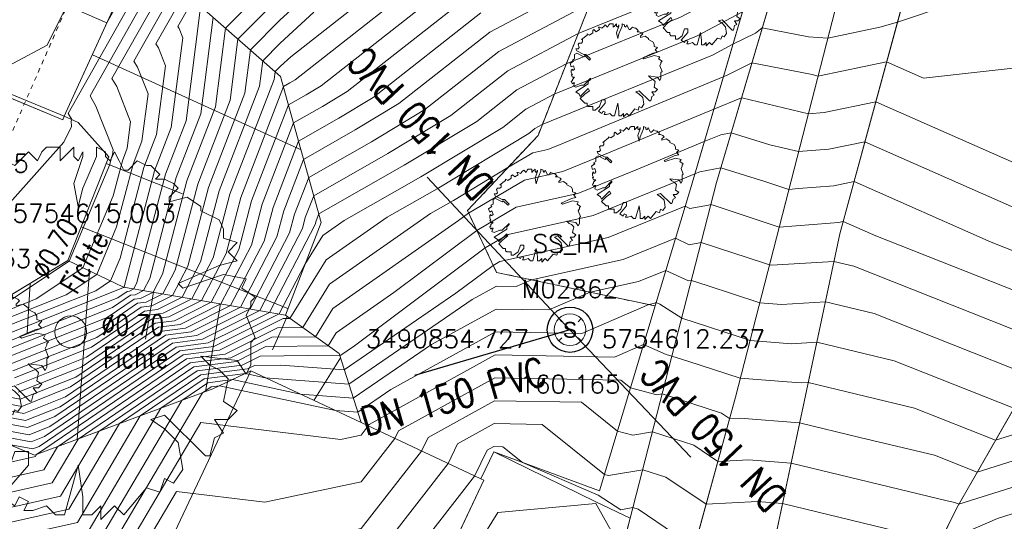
# Model space of a CAD drawing. Header units: metres. Extents: x 3490449 to 3490968, y 5754217 to 5754743.
# Tile 170 of 212: x 3490843 to 3490864, y 5754608 to 5754619. Entities that reach past the tile are written whole.
import ezdxf
from ezdxf.enums import TextEntityAlignment as Align

# ---------------------------------------------------------------- set-up
doc = ezdxf.new("R2010")
doc.units = ezdxf.units.M
doc.header["$LTSCALE"] = 0.25
doc.linetypes.add('Kartierung-07$0$AUSGEZOGEN', pattern=[0])
doc.linetypes.add('Kartierung-07$0$STRICHLINIE', pattern=[19.05, 12.7, -6.35])
for name, color, linetype, lineweight, true_color in [('Kartierung-07$0$$BOESCHUNG', 7, 'Continuous', 18, 0x82563a), ('Kartierung-07$0$$BRUCH', 7, 'Continuous', 18, 0x82563a), ('Kartierung-07$0$$HOEHEN_Haupt', 7, 'Continuous', 18, 0x82563a), ('Kartierung-07$0$$HOEHEN_Mittel', 7, 'Continuous', 18, 0x82563a), ('Kartierung-07$0$$P_INF_FL', 7, 'Kartierung-07$0$AUSGEZOGEN', 18, 0x82563a), ('Kartierung-07$0$$P_INF_H', 7, 'Kartierung-07$0$AUSGEZOGEN', 18, 0x82563a), ('Kartierung-07$0$$P_INF_H_Schacht', 7, 'Kartierung-07$0$AUSGEZOGEN', 18, 0x82563a), ('Kartierung-07$0$$P_INF_NR', 7, 'Kartierung-07$0$AUSGEZOGEN', 18, 0x82563a), ('Kartierung-07$0$$P_INF_NR_Schacht', 7, 'Kartierung-07$0$AUSGEZOGEN', 18, 0x82563a), ('Kartierung-07$0$$P_INF_X', 7, 'Kartierung-07$0$AUSGEZOGEN', 18, 0x82563a), ('Kartierung-07$0$$P_INF_Y', 7, 'Continuous', 18, 0x82563a), ('Kartierung-07$0$$PKT_UD', 7, 'Continuous', 18, 0x82563a), ('Kartierung-07$0$B_Baum', 7, 'Continuous', 18, 0x82563a), ('Kartierung-07$0$B_Befestigt', 7, 'Continuous', 18, 0x82563a), ('Kartierung-07$0$B_Boeschung_OK', 7, 'Continuous', 18, 0x82563a), ('Kartierung-07$0$B_Boeschung_UK', 7, 'Continuous', 18, 0x82563a), ('Kartierung-07$0$B_Gelaendeknick', 7, 'Continuous', 18, 0x82563a), ('Kartierung-07$0$B_Haus', 7, 'Kartierung-07$0$AUSGEZOGEN', 18, 0x82563a), ('Kartierung-07$0$B_Hecke', 7, 'Continuous', 18, 0x82563a), ('Kartierung-07$0$B_Mauer', 7, 'Kartierung-07$0$AUSGEZOGEN', 18, 0x82563a), ('Kartierung-07$0$B_Nutzungsgrenze', 7, 'Kartierung-07$0$STRICHLINIE', 18, 0x82563a), ('Kartierung-07$0$B_Schrift_Baum', 7, 'Continuous', 18, 0x82563a), ('Kartierung-07$0$B_Schrift_Baum_60Grad', 7, 'Continuous', 18, 0x82563a), ('Kartierung-07$0$B_Ueberdachung', 7, 'Kartierung-07$0$STRICHLINIE', 18, 0x82563a), ('Kartierung-07$0$B_Zaun', 7, 'Kartierung-07$0$AUSGEZOGEN', 18, 0x82563a), ('Kartierung-07$0$SYM_SS_HA', 7, 'Kartierung-07$0$AUSGEZOGEN', 18, 0x82563a), ('Kartierung-07$0$SYM_UD', 7, 'Kartierung-07$0$AUSGEZOGEN', 18, 0x82563a)]:
    doc.layers.add(name, color=color, linetype=linetype, lineweight=lineweight, true_color=true_color)
doc.layers.add('Kartierung-07$0$$PKT_SS_HA', color=7, linetype='Continuous', lineweight=18)
for name, color, linetype in [('Kartierung-07$0$B_SW-Leitung_HA', 7, 'Continuous'), ('Kartierung-07$0$B_SW-Leitung_HA_Schrift', 7, 'Continuous'), ('Kartierung-07$0$B_SW_Schacht_HA', 7, 'Continuous')]:
    doc.layers.add(name, color=color, linetype=linetype)
doc.layers.add('Kartierung-07$0$B_SW-Leitung_HA_Aus', color=7, linetype='Continuous', true_color=0x82563a)
doc.layers.add('Kartierung-07$0$B_SW-Leitung_HA_Schrift_Aus', color=7, linetype='Continuous', true_color=0x82563a)
doc.styles.add('Kartierung-07$0$2', font='TXT')
doc.styles.add('Kartierung-07$0$STANDARD', font='romans.shx', dxfattribs={"width": 0.8})

# ---------------------------------------------------------------- blocks, each defined once
blk = doc.blocks.new('Kartierung-07$0$PKT_UD')
at = {"layer": 'Kartierung-07$0$SYM_UD'}
for p, q in [((0.1, 0.1), (-0.1, 0.1)), ((-0.1, 0.1), (-0.1, -0.1)), ((0.1, -0.1), (0.1, 0.1)), ((-0.1, -0.1), (0.1, -0.1))]:
    blk.add_line(p, q, dxfattribs=at)
blk.add_circle((0, 0), 0.0001, dxfattribs=at)
at = {"layer": 'Kartierung-07$0$$P_INF_FL', "style": 'Kartierung-07$0$STANDARD'}
blk.add_attdef('CODE', text='', height=0.8, dxfattribs=at).set_placement((0, 1.7), align=Align.CENTER)
at = {"layer": 'Kartierung-07$0$$P_INF_H', "style": 'Kartierung-07$0$STANDARD'}
blk.add_attdef('H', text='', height=0.8, dxfattribs=at).set_placement((0, -1.4), align=Align.CENTER)
at = {"layer": 'Kartierung-07$0$$P_INF_NR', "style": 'Kartierung-07$0$STANDARD'}
blk.add_attdef('NR', text='', height=0.8, dxfattribs=at).set_placement((0, 0.7), align=Align.CENTER)
at = {"layer": 'Kartierung-07$0$$P_INF_X', "style": 'Kartierung-07$0$STANDARD'}
blk.add_attdef('X', text='', height=0.8, dxfattribs=at).set_placement((-0.9, -0.4), align=Align.RIGHT)
blk.add_attdef('Y', (0.7, -0.4), '', height=0.8, dxfattribs=at)
blk = doc.blocks.new('Kartierung-07$0$Hecke')
at = {"layer": 'Kartierung-07$0$B_Hecke'}
blk.add_lwpolyline([(-0.4471, -0.197), (-0.4721, -0.1845), (-0.4596, -0.147), (-0.4721, -0.147), (-0.4846, -0.1595), (-0.4971, -0.1345), (-0.4846, -0.122), (-0.4846, -0.1095), (-0.4596, -0.0845), (-0.4846, -0.0845), (-0.4971, -0.0595), (-0.4846, -0.0595), (-0.4971, -0.0345), (-0.4971, -0.0095), (-0.4846, 0.003), (-0.4846, -0.0095), (-0.4721, -0.0095), (-0.4596, 0.003), (-0.4721, 0.0405), (-0.4971, 0.028), (-0.5096, 0.0655), (-0.4721, 0.0905), (-0.4846, 0.103), (-0.4596, 0.1155), (-0.4596, 0.1405), (-0.4596, 0.1655), (-0.4346, 0.178), (-0.3596, 0.1405), (-0.3471, 0.153), (-0.2971, 0.103), (-0.2846, 0.1155), (-0.3346, 0.1655), (-0.3596, 0.1655), (-0.4346, 0.203), (-0.4471, 0.228), (-0.4221, 0.228), (-0.4096, 0.2405), (-0.4221, 0.278), (-0.4096, 0.2905), (-0.3846, 0.2905), (-0.3721, 0.303), (-0.3721, 0.328), (-0.3846, 0.328), (-0.3221, 0.378), (-0.3221, 0.3905), (-0.2971, 0.378), (-0.2596, 0.403), (-0.2596, 0.428), (-0.2471, 0.4405), (-0.2221, 0.4155), (-0.1846, 0.4405), (-0.1971, 0.4655), (-0.1846, 0.4655), (-0.1596, 0.453), (-0.1346, 0.478), (-0.1221, 0.4905), (-0.0971, 0.4655), (-0.0846, 0.4905), (-0.0721, 0.503), (-0.0346, 0.503), (-0.0346, 0.4655), (-0.0221, 0.478), (0.0029, 0.503), (0.0029, 0.478), (0.0154, 0.4655), (0.0279, 0.4905), (0.0279, 0.478), (0.0029, 0.403), (0.0154, 0.3405), (0.0279, 0.3905), (0.0654, 0.478), (0.0654, 0.503), (0.0904, 0.4905), (0.0904, 0.478), (0.1029, 0.4655), (0.1154, 0.4905), (0.1279, 0.4655), (0.1404, 0.4405), (0.1529, 0.4405), (0.1779, 0.4655), (0.2029, 0.453), (0.2154, 0.453), (0.2404, 0.428), (0.2279, 0.4155), (0.2529, 0.4155), (0.2779, 0.403), (0.2904, 0.3905), (0.2654, 0.3655), (0.2654, 0.353), (0.3154, 0.3655), (0.3529, 0.3405), (0.3529, 0.328), (0.4029, 0.303), (0.4154, 0.278), (0.4154, 0.253), (0.4529, 0.2405), (0.4279, 0.2155), (0.4529, 0.1905), (0.4029, 0.178), (0.2904, 0.128), (0.3029, 0.1155), (0.4154, 0.153), (0.4779, 0.1405), (0.4654, 0.1155), (0.5029, 0.0905), (0.4904, 0.078), (0.4904, 0.0655), (0.4779, 0.0405), (0.5029, -0.022), (0.4904, -0.0345), (0.4904, -0.097), (0.4779, -0.122), (0.4529, -0.0845), (0.3529, -0.072), (0.3779, -0.097), (0.4029, -0.1095), (0.4279, -0.1345), (0.4154, -0.197), (0.4529, -0.222), (0.4279, -0.247), (0.3904, -0.247), (0.4154, -0.2845), (0.3904, -0.297), (0.3779, -0.347), (0.3654, -0.347), (0.2529, -0.2345), (0.2154, -0.247), (0.2529, -0.272), (0.2904, -0.3095), (0.3029, -0.3845), (0.2779, -0.422), (0.2529, -0.4095), (0.2404, -0.447), (0.2029, -0.4345), (0.1404, -0.5095), (0.1154, -0.4845), (0.0779, -0.522), (0.0779, -0.4845), (0.0529, -0.5095), (0.0279, -0.5095), (0.0279, -0.4595), (0.0154, -0.372), (-0.0221, -0.5095), (-0.0471, -0.5095), (-0.0721, -0.4845), (-0.1096, -0.497), (-0.1346, -0.497), (-0.1221, -0.472), (-0.1471, -0.4595), (-0.1596, -0.4845), (-0.1971, -0.4595), (-0.1221, -0.372), (-0.1221, -0.3345), (-0.1596, -0.3345), (-0.1846, -0.4095), (-0.2346, -0.447), (-0.2596, -0.447), (-0.2596, -0.4095), (-0.3096, -0.4095), (-0.3221, -0.397), (-0.3221, -0.372), (-0.3471, -0.372), (-0.3971, -0.322), (-0.3471, -0.272), (-0.2971, -0.2345), (-0.3096, -0.2095), (-0.3971, -0.297), (-0.4096, -0.272), (-0.4471, -0.247), (-0.3096, -0.1595), (-0.3096, -0.1345), (-0.2846, -0.1095), (-0.2846, -0.097), (-0.3596, -0.172), (-0.3846, -0.172), (-0.4471, -0.197)], dxfattribs=at)
blk = doc.blocks.new('Kartierung-07$0$B_Baum')
at = {"layer": 'Kartierung-07$0$B_Baum'}
blk.add_lwpolyline([(-0.4417, -0.1918), (-0.4667, -0.1793), (-0.4542, -0.1418), (-0.4667, -0.1418), (-0.4792, -0.1543), (-0.4917, -0.1293), (-0.4792, -0.1168), (-0.4792, -0.1043), (-0.4542, -0.0793), (-0.4792, -0.0793), (-0.4917, -0.0543), (-0.4792, -0.0543), (-0.4917, -0.0293), (-0.4917, -0.0043), (-0.4792, 0.0082), (-0.4792, -0.0043), (-0.4667, -0.0043), (-0.4542, 0.0082), (-0.4667, 0.0457), (-0.4917, 0.0332), (-0.5042, 0.0707), (-0.4667, 0.0957), (-0.4792, 0.1082), (-0.4542, 0.1207), (-0.4542, 0.1457), (-0.4542, 0.1707), (-0.4292, 0.1832), (-0.3542, 0.1457), (-0.3417, 0.1582), (-0.2917, 0.1082), (-0.2792, 0.1207), (-0.3292, 0.1707), (-0.3542, 0.1707), (-0.4292, 0.2082), (-0.4417, 0.2332), (-0.4167, 0.2332), (-0.4042, 0.2457), (-0.4167, 0.2832), (-0.4042, 0.2957), (-0.3792, 0.2957), (-0.3667, 0.3082), (-0.3667, 0.3332), (-0.3792, 0.3332), (-0.3167, 0.3832), (-0.3167, 0.3957), (-0.2917, 0.3832), (-0.2542, 0.4082), (-0.2542, 0.4332), (-0.2417, 0.4457), (-0.2167, 0.4207), (-0.1792, 0.4457), (-0.1917, 0.4707), (-0.1792, 0.4707), (-0.1542, 0.4582), (-0.1292, 0.4832), (-0.1167, 0.4957), (-0.0917, 0.4707), (-0.0792, 0.4957), (-0.0667, 0.5082), (-0.0292, 0.5082), (-0.0292, 0.4707), (-0.0167, 0.4832), (0.0083, 0.5082), (0.0083, 0.4832), (0.0208, 0.4707), (0.0333, 0.4957), (0.0333, 0.4832), (0.0083, 0.4082), (0.0208, 0.3457), (0.0333, 0.3957), (0.0708, 0.4832), (0.0708, 0.5082), (0.0958, 0.4957), (0.0958, 0.4832), (0.1083, 0.4707), (0.1208, 0.4957), (0.1333, 0.4707), (0.1458, 0.4457), (0.1583, 0.4457), (0.1833, 0.4707), (0.2083, 0.4582), (0.2208, 0.4582), (0.2458, 0.4332), (0.2333, 0.4207), (0.2583, 0.4207), (0.2833, 0.4082), (0.2958, 0.3957), (0.2708, 0.3707), (0.2708, 0.3582), (0.3208, 0.3707), (0.3583, 0.3457), (0.3583, 0.3332), (0.4083, 0.3082), (0.4208, 0.2832), (0.4208, 0.2582), (0.4583, 0.2457), (0.4333, 0.2207), (0.4583, 0.1957), (0.4083, 0.1832), (0.2958, 0.1332), (0.3083, 0.1207), (0.4208, 0.1582), (0.4833, 0.1457), (0.4708, 0.1207), (0.5083, 0.0957), (0.4958, 0.0832), (0.4958, 0.0707), (0.4833, 0.0457), (0.5083, -0.0168), (0.4958, -0.0293), (0.4958, -0.0918), (0.4833, -0.1168), (0.4583, -0.0793), (0.3583, -0.0668), (0.3833, -0.0918), (0.4083, -0.1043), (0.4333, -0.1293), (0.4208, -0.1918), (0.4583, -0.2168), (0.4333, -0.2418), (0.3958, -0.2418), (0.4208, -0.2793), (0.3958, -0.2918), (0.3833, -0.3418), (0.3708, -0.3418), (0.2583, -0.2293), (0.2208, -0.2418), (0.2583, -0.2668), (0.2958, -0.3043), (0.3083, -0.3793), (0.2833, -0.4168), (0.2583, -0.4043), (0.2458, -0.4418), (0.2083, -0.4293), (0.1458, -0.5043), (0.1208, -0.4793), (0.0833, -0.5168), (0.0833, -0.4793), (0.0583, -0.5043), (0.0333, -0.5043), (0.0333, -0.4543), (0.0208, -0.3668), (-0.0167, -0.5043), (-0.0417, -0.5043), (-0.0667, -0.4793), (-0.1042, -0.4918), (-0.1292, -0.4918), (-0.1167, -0.4668), (-0.1417, -0.4543), (-0.1542, -0.4793), (-0.1917, -0.4543), (-0.1167, -0.3668), (-0.1167, -0.3293), (-0.1542, -0.3293), (-0.1792, -0.4043), (-0.2292, -0.4418), (-0.2542, -0.4418), (-0.2542, -0.4043), (-0.3042, -0.4043), (-0.3167, -0.3918), (-0.3167, -0.3668), (-0.3417, -0.3668), (-0.3917, -0.3168), (-0.3417, -0.2668), (-0.2917, -0.2293), (-0.3042, -0.2043), (-0.3917, -0.2918), (-0.4042, -0.2668), (-0.4417, -0.2418), (-0.3042, -0.1543), (-0.3042, -0.1293), (-0.2792, -0.1043), (-0.2792, -0.0918), (-0.3542, -0.1668), (-0.3792, -0.1668), (-0.4417, -0.1918)], dxfattribs=at)
blk = doc.blocks.new('Kartierung-07$0$PKT_SS_HA')
at = {"layer": 'Kartierung-07$0$SYM_SS_HA'}
for p, q in [((-0.247, 0.247), (-0.177, 0.177)), ((0.177, 0.177), (0.247, 0.247)), ((0.177, 0.177), (0.247, 0.247)), ((-0.247, -0.247), (-0.177, -0.177)), ((0.177, -0.177), (0.247, -0.247))]:
    blk.add_line(p, q, dxfattribs=at)
blk.add_circle((0, 0), 0.35, dxfattribs=at)
at = {"layer": 'Kartierung-07$0$$P_INF_FL', "style": 'Kartierung-07$0$STANDARD'}
blk.add_attdef('CODE', text='', height=0.8, dxfattribs=at).set_placement((0, 1.7), align=Align.CENTER)
at = {"layer": 'Kartierung-07$0$$P_INF_H_Schacht', "style": 'Kartierung-07$0$STANDARD'}
blk.add_attdef('H', text='', height=0.8, dxfattribs=at).set_placement((0, -1.4), align=Align.CENTER)
at = {"layer": 'Kartierung-07$0$$P_INF_NR_Schacht', "style": 'Kartierung-07$0$STANDARD'}
blk.add_attdef('NR', text='', height=0.8, dxfattribs=at).set_placement((0, 0.7), align=Align.CENTER)
at = {"layer": 'Kartierung-07$0$$P_INF_X', "style": 'Kartierung-07$0$STANDARD'}
blk.add_attdef('X', text='', height=0.8, dxfattribs=at).set_placement((-0.9, -0.4), align=Align.RIGHT)
blk.add_attdef('Y', (0.7, -0.4), '', height=0.8, dxfattribs=at)
at = {"layer": 'Kartierung-07$0$SYM_SS_HA', "style": 'Kartierung-07$0$2'}
blk.add_text('S', height=0.35, dxfattribs=at).set_placement((0, -0.178), align=Align.CENTER)

msp = doc.modelspace()

# ---------------------------------------------------------------- linework, layer by layer
at = {"layer": 'Kartierung-07$0$$BOESCHUNG', "ltscale": 0.02}
for p, q in [((3490844.206, 5754618.294), (3490848.802, 5754616.198)), ((3490844.51, 5754615.898), (3490846.19, 5754615.233)), ((3490843.958, 5754614.503), (3490848.511, 5754612.701)), ((3490844.142, 5754613.532), (3490843.869, 5754609.82)), ((3490842.834, 5754613.258), (3490842.766, 5754612.161)), ((3490845.552, 5754613.061), (3490845.374, 5754612.028)), ((3490847.03, 5754612.806), (3490846.697, 5754610.874)), ((3490848.499, 5754612.53), (3490848.175, 5754611.796)), ((3490849.67, 5754611.62), (3490849.087, 5754610.678))]:
    msp.add_line(p, q, dxfattribs=at)
at = {"layer": 'Kartierung-07$0$$BRUCH', "ltscale": 0.02}
for p, q in [((3490862.905, 5754622.561), (3490860.674, 5754614.352)), ((3490857.956, 5754615.478), (3490859.617, 5754621.091)), ((3490855.726, 5754620.84), (3490854.023, 5754616.516)), ((3490845.342, 5754620.784), (3490843.588, 5754616.939)), ((3490858.915, 5754620.568), (3490857.379, 5754615.34)), ((3490858.915, 5754620.568), (3490857.379, 5754615.34)), ((3490860.827, 5754620.291), (3490858.372, 5754610.751)), ((3490848.353, 5754617.818), (3490846.618, 5754619.339)), ((3490843.588, 5754616.939), (3490841.019, 5754617.999)), ((3490843.557, 5754616.865), (3490841.06, 5754617.895)), ((3490849.245, 5754614.601), (3490848.353, 5754617.818)), ((3490843.588, 5754616.939), (3490843.895, 5754616.803)), ((3490843.895, 5754616.803), (3490844.57, 5754616.049)), ((3490854.023, 5754616.516), (3490852.47, 5754614.862)), ((3490844.57, 5754616.049), (3490843.664, 5754613.76)), ((3490856.055, 5754608.085), (3490857.956, 5754615.478)), ((3490857.379, 5754615.34), (3490856.603, 5754612.761)), ((3490852.47, 5754614.862), (3490853.11, 5754613.501)), ((3490848.457, 5754612.56), (3490849.245, 5754614.601)), ((3490860.674, 5754614.352), (3490859.134, 5754607.126)), ((3490866.524, 5754614.028), (3490863.251, 5754608.315)), ((3490843.664, 5754613.76), (3490842.074, 5754612.797)), ((3490844.888, 5754613.176), (3490843.664, 5754613.76)), ((3490853.11, 5754613.501), (3490856.603, 5754612.761)), ((3490848.457, 5754612.56), (3490844.888, 5754613.176)), ((3490856.603, 5754612.761), (3490855.376, 5754608.687)), ((3490849.641, 5754611.711), (3490848.457, 5754612.56)), ((3490836.589, 5754612.173), (3490842.932, 5754609.47)), ((3490850.125, 5754610.191), (3490849.641, 5754611.711)), ((3490850.125, 5754610.191), (3490847.699, 5754611.328)), ((3490842.932, 5754609.47), (3490846.863, 5754610.936)), ((3490858.372, 5754610.751), (3490854.889, 5754598.061)), ((3490852.76, 5754608.951), (3490850.125, 5754610.191)), ((3490852.76, 5754608.951), (3490853.05, 5754609.547)), ((3490853.05, 5754609.547), (3490855.298, 5754608.446)), ((3490853.05, 5754609.547), (3490855.376, 5754608.687)), ((3490852.828, 5754608.919), (3490850.286, 5754603.538)), ((3490852.828, 5754608.919), (3490852.76, 5754608.951)), ((3490855.298, 5754608.446), (3490856.055, 5754608.085)), ((3490863.251, 5754608.315), (3490859.542, 5754600.802)), ((3490853.887, 5754599.873), (3490856.055, 5754608.085))]:
    msp.add_line(p, q, dxfattribs=at)
at = {"layer": 'Kartierung-07$0$$HOEHEN_Haupt', "ltscale": 0.02}
for points in [[(3490842.533, 5754611.019), (3490844.073, 5754611.632), (3490845.434, 5754612.557), (3490845.765, 5754612.599), (3490846.398, 5754612.915), (3490846.87, 5754613.824), (3490847.237, 5754615.223), (3490848.211, 5754617.751), (3490848.233, 5754617.923), (3490848.351, 5754618.043), (3490848.578, 5754618.25), (3490851.976, 5754620.92)], [(3490865.448, 5754620.194), (3490861.941, 5754619.014), (3490861.554, 5754618.905), (3490860.407, 5754618.659), (3490859.979, 5754618.689), (3490858.964, 5754618.886), (3490858.814, 5754618.774), (3490858.315, 5754618.525), (3490857.866, 5754618.289), (3490854.118, 5754616.757), (3490853.952, 5754616.669), (3490853.817, 5754616.563), (3490851.799, 5754615.343), (3490850.701, 5754614.719), (3490849.358, 5754613.779), (3490848.558, 5754612.487), (3490848.411, 5754612.485), (3490847.006, 5754611.784), (3490846.206, 5754611.681), (3490842.978, 5754609.487), (3490842.95, 5754609.441), (3490838.927, 5754608.535)], [(3490855.436, 5754620.104), (3490852.964, 5754618.794), (3490850.959, 5754617.219), (3490849.997, 5754616.638), (3490848.86, 5754615.991), (3490848.422, 5754614.856), (3490848.272, 5754614.283), (3490847.466, 5754612.731), (3490846.385, 5754612.192), (3490845.82, 5754612.119), (3490843.497, 5754610.54), (3490842.734, 5754610.236), (3490839.882, 5754610.77)], [(3490842.129, 5754612.583), (3490842.971, 5754612.918), (3490843.998, 5754613.601), (3490844.665, 5754615.19), (3490844.866, 5754615.957), (3490844.975, 5754616.238), (3490845.049, 5754616.819), (3490844.743, 5754617.593), (3490844.638, 5754617.771), (3490845.95, 5754620.096)], [(3490842.331, 5754611.801), (3490844.649, 5754612.724), (3490845.048, 5754612.995), (3490845.145, 5754613.007), (3490845.33, 5754613.1), (3490845.468, 5754613.366), (3490846.052, 5754615.59), (3490846.593, 5754616.995), (3490846.867, 5754619.121)], [(3490865.72, 5754612.624), (3490861.462, 5754614.308), (3490860.748, 5754614.624), (3490860.642, 5754614.602), (3490860.458, 5754614.587), (3490859.336, 5754614.497), (3490857.9, 5754614.971), (3490857.832, 5754614.994), (3490857.776, 5754614.984), (3490857.37, 5754614.909), (3490857.264, 5754614.958), (3490855.568, 5754614.268), (3490853.182, 5754613.74), (3490853.038, 5754613.655), (3490852.215, 5754613.039), (3490849.755, 5754611.353), (3490848.357, 5754611.458), (3490847.774, 5754611.45), (3490847.626, 5754611.376), (3490846.592, 5754611.243), (3490845.26, 5754610.338), (3490843.875, 5754607.992), (3490841.567, 5754607.472)], [(3490865.049, 5754609.523), (3490863.7, 5754609.098), (3490862.758, 5754609.47), (3490861.11, 5754609.866), (3490859.786, 5754610.183), (3490858.469, 5754610.291), (3490858.243, 5754610.28), (3490858.066, 5754610.398), (3490856.759, 5754610.822), (3490856.639, 5754610.802), (3490856.06, 5754610.958), (3490855.848, 5754611.128), (3490853.075, 5754611.178), (3490850.95, 5754610.009), (3490850.869, 5754609.841), (3490850.125, 5754608.884), (3490848.006, 5754608.435), (3490846.056, 5754608.671), (3490844.8, 5754606.543), (3490844.207, 5754606.41)]]:
    msp.add_lwpolyline(points, dxfattribs=at)
at = {"layer": 'Kartierung-07$0$$HOEHEN_Mittel', "ltscale": 0.02}
for points in [[(3490864.692, 5754621.535), (3490862.418, 5754620.77), (3490860.867, 5754620.335), (3490860.838, 5754620.328), (3490860.773, 5754620.327), (3490860.376, 5754620.356), (3490859.461, 5754620.42), (3490859.421, 5754620.428), (3490858.885, 5754620.028), (3490858.735, 5754619.954), (3490857.165, 5754619.125), (3490854.645, 5754618.096), (3490853.557, 5754617.519), (3490852.674, 5754616.826), (3490851.078, 5754615.861), (3490849.193, 5754614.789), (3490849.134, 5754614.636), (3490849.113, 5754614.558), (3490848.107, 5754612.62), (3490846.757, 5754611.947), (3490846.052, 5754611.856), (3490843.151, 5754609.885), (3490842.855, 5754609.767), (3490841.749, 5754609.974)], [(3490865.568, 5754621.032), (3490862.18, 5754619.892), (3490861.183, 5754619.612), (3490860.621, 5754619.492), (3490859.72, 5754619.555), (3490859.193, 5754619.657), (3490858.849, 5754619.401), (3490858.525, 5754619.24), (3490857.515, 5754618.707), (3490854.382, 5754617.426), (3490853.754, 5754617.094), (3490853.246, 5754616.695), (3490851.439, 5754615.602), (3490849.749, 5754614.642), (3490849.284, 5754614.316), (3490848.888, 5754613.676), (3490848.32, 5754612.584), (3490846.882, 5754611.865), (3490846.129, 5754611.769), (3490843.036, 5754609.667), (3490842.896, 5754609.611), (3490842.372, 5754609.709)], [(3490841.718, 5754617.711), (3490843.211, 5754618.508), (3490843.642, 5754619.384), (3490844.527, 5754618.998), (3490845.46, 5754620.651)], [(3490842.387, 5754615.031), (3490843.574, 5754616.372), (3490843.744, 5754616.714), (3490843.737, 5754616.832), (3490843.751, 5754616.867), (3490843.67, 5754617.004), (3490845.623, 5754620.466)], [(3490852.173, 5754620.495), (3490848.673, 5754617.745), (3490848.555, 5754617.673), (3490848.415, 5754617.594), (3490847.474, 5754615.15), (3490847.151, 5754613.916), (3490846.612, 5754612.879), (3490845.889, 5754612.518), (3490845.511, 5754612.469), (3490843.958, 5754611.414), (3490842.573, 5754610.862)], [(3490842.316, 5754612.83), (3490843.694, 5754613.746), (3490844.589, 5754615.877), (3490844.629, 5754616.031), (3490844.651, 5754616.087), (3490844.666, 5754616.203), (3490844.285, 5754617.166), (3490844.154, 5754617.388), (3490845.786, 5754620.281)], [(3490842.452, 5754611.331), (3490844.304, 5754612.069), (3490845.279, 5754612.732), (3490845.517, 5754612.763), (3490845.971, 5754612.989), (3490846.309, 5754613.641), (3490846.763, 5754615.37), (3490847.563, 5754617.449), (3490847.686, 5754618.402), (3490848.34, 5754619.063), (3490849.598, 5754620.212)], [(3490840.162, 5754611.164), (3490842.613, 5754610.706), (3490843.843, 5754611.195), (3490845.588, 5754612.382), (3490846.013, 5754612.436), (3490846.825, 5754612.842), (3490847.431, 5754614.008), (3490847.711, 5754615.076), (3490848.526, 5754617.193), (3490848.915, 5754617.414), (3490849.245, 5754617.613), (3490852.371, 5754620.07)], [(3490842.371, 5754611.644), (3490844.534, 5754612.506), (3490845.125, 5754612.907), (3490845.269, 5754612.926), (3490845.544, 5754613.063), (3490845.749, 5754613.458), (3490846.289, 5754615.517), (3490846.916, 5754617.146), (3490847.14, 5754618.882), (3490848.33, 5754620.084)], [(3490842.17, 5754612.426), (3490843.625, 5754613.006), (3490844.302, 5754613.456), (3490844.741, 5754614.503), (3490845.103, 5754615.884), (3490845.298, 5754616.389), (3490845.433, 5754617.435), (3490845.201, 5754618.02), (3490845.122, 5754618.154), (3490846.113, 5754619.911)], [(3490840.019, 5754611.042), (3490842.654, 5754610.549), (3490843.727, 5754610.977), (3490845.665, 5754612.294), (3490846.137, 5754612.355), (3490847.039, 5754612.805), (3490847.711, 5754614.099), (3490847.948, 5754615.003), (3490848.637, 5754616.792), (3490849.276, 5754617.155), (3490849.816, 5754617.482), (3490852.568, 5754619.644)], [(3490841.127, 5754610.239), (3490842.815, 5754609.924), (3490843.266, 5754610.103), (3490845.974, 5754611.944), (3490846.633, 5754612.029), (3490847.893, 5754612.657), (3490848.833, 5754614.466), (3490848.897, 5754614.709), (3490849.082, 5754615.19), (3490850.718, 5754616.12), (3490852.103, 5754616.957), (3490853.359, 5754617.944), (3490854.909, 5754618.765), (3490856.814, 5754619.543)], [(3490842.21, 5754612.27), (3490844.279, 5754613.094), (3490844.606, 5754613.311), (3490844.817, 5754613.815), (3490845.34, 5754615.81), (3490845.622, 5754616.541), (3490845.816, 5754618.051), (3490845.66, 5754618.447), (3490845.606, 5754618.538), (3490846.277, 5754619.726)], [(3490842.25, 5754612.113), (3490844.88, 5754613.161), (3490844.893, 5754613.17), (3490844.897, 5754613.17), (3490844.903, 5754613.173), (3490844.908, 5754613.182), (3490845.578, 5754615.737), (3490845.945, 5754616.692), (3490846.2, 5754618.667), (3490846.118, 5754618.874), (3490846.09, 5754618.921), (3490846.44, 5754619.541)], [(3490842.412, 5754611.488), (3490844.419, 5754612.287), (3490845.202, 5754612.82), (3490845.393, 5754612.844), (3490845.757, 5754613.026), (3490846.029, 5754613.549), (3490846.526, 5754615.443), (3490847.24, 5754617.297), (3490847.413, 5754618.642), (3490848.335, 5754619.573)], [(3490840.504, 5754610.505), (3490842.775, 5754610.08), (3490843.382, 5754610.322), (3490845.897, 5754612.031), (3490846.509, 5754612.11), (3490847.68, 5754612.694), (3490848.552, 5754614.375), (3490848.659, 5754614.782), (3490848.971, 5754615.591), (3490850.357, 5754616.379), (3490851.531, 5754617.088), (3490853.161, 5754618.369), (3490855.172, 5754619.434)], [(3490839.876, 5754610.92), (3490842.694, 5754610.393), (3490843.612, 5754610.758), (3490845.743, 5754612.207), (3490846.261, 5754612.273), (3490847.252, 5754612.768), (3490847.992, 5754614.191), (3490848.185, 5754614.929), (3490848.748, 5754616.392), (3490849.636, 5754616.897), (3490850.388, 5754617.351), (3490852.766, 5754619.219)], [(3490842.291, 5754611.957), (3490844.765, 5754612.942), (3490844.971, 5754613.082), (3490845.021, 5754613.089), (3490845.117, 5754613.137), (3490845.188, 5754613.274), (3490845.815, 5754615.664), (3490846.269, 5754616.843), (3490846.583, 5754619.284)], [(3490842.492, 5754611.175), (3490844.188, 5754611.85), (3490845.357, 5754612.644), (3490845.641, 5754612.681), (3490846.184, 5754612.952), (3490846.59, 5754613.733), (3490847, 5754615.296), (3490847.887, 5754617.6), (3490847.96, 5754618.163), (3490848.346, 5754618.553), (3490849.088, 5754619.231)], [(3490866.389, 5754618.211), (3490862.517, 5754617.776), (3490861.702, 5754618.136), (3490860.223, 5754617.829), (3490860.193, 5754617.827), (3490860.065, 5754617.857), (3490858.736, 5754618.115), (3490858.208, 5754617.853), (3490858.105, 5754617.811), (3490854.547, 5754616.332), (3490854.236, 5754616.206), (3490853.907, 5754616.133), (3490853.36, 5754615.81), (3490852.16, 5754615.085), (3490851.652, 5754614.796), (3490849.431, 5754613.242), (3490848.839, 5754612.286), (3490848.284, 5754612.278), (3490847.13, 5754611.702), (3490846.283, 5754611.594), (3490843.434, 5754609.657), (3490843.135, 5754609.151), (3490839.455, 5754608.322)], [(3490864.511, 5754615.911), (3490861.464, 5754617.258), (3490860.328, 5754617.023), (3490859.979, 5754616.994), (3490858.512, 5754617.343), (3490858.508, 5754617.344), (3490858.507, 5754617.344), (3490857.895, 5754617.097), (3490855.365, 5754616.046), (3490854.569, 5754615.721), (3490853.726, 5754615.535), (3490852.495, 5754614.808), (3490852.271, 5754614.64), (3490849.505, 5754612.705), (3490849.121, 5754612.084), (3490848.156, 5754612.071), (3490847.254, 5754611.621), (3490846.36, 5754611.506), (3490843.891, 5754609.828), (3490843.32, 5754608.861), (3490839.983, 5754608.11)], [(3490866.504, 5754614.047), (3490861.225, 5754616.38), (3490860.432, 5754616.216), (3490859.764, 5754616.162), (3490859.126, 5754616.313), (3490858.28, 5754616.573), (3490858.049, 5754616.529), (3490857.685, 5754616.383), (3490856.184, 5754615.759), (3490854.902, 5754615.237), (3490853.545, 5754614.937), (3490852.676, 5754614.424), (3490850.849, 5754613.057), (3490849.578, 5754612.168), (3490849.402, 5754611.882), (3490848.029, 5754611.864), (3490847.378, 5754611.539), (3490846.438, 5754611.419), (3490844.347, 5754609.998), (3490843.505, 5754608.572), (3490840.511, 5754607.897)], [(3490866.124, 5754613.33), (3490864.006, 5754614.167), (3490860.987, 5754615.502), (3490860.537, 5754615.409), (3490859.76, 5754615.346), (3490859.55, 5754615.33), (3490859.282, 5754615.418), (3490859.018, 5754615.506), (3490858.052, 5754615.802), (3490857.59, 5754615.715), (3490857.476, 5754615.669), (3490857.002, 5754615.472), (3490855.235, 5754614.752), (3490853.364, 5754614.338), (3490852.857, 5754614.039), (3490849.977, 5754611.884), (3490849.656, 5754611.664), (3490849.474, 5754611.678), (3490847.902, 5754611.657), (3490847.502, 5754611.458), (3490846.515, 5754611.331), (3490844.804, 5754610.168), (3490843.69, 5754608.282), (3490841.039, 5754607.685)], [(3490842.095, 5754607.26), (3490844.06, 5754607.702), (3490845.717, 5754610.509), (3490846.669, 5754611.156), (3490847.582, 5754611.273), (3490848.016, 5754611.18), (3490849.854, 5754611.041), (3490852.572, 5754612.905), (3490853.105, 5754613.198), (3490853.543, 5754613.19), (3490853.883, 5754613.337), (3490855.901, 5754613.783), (3490857.052, 5754614.252), (3490857.353, 5754614.111), (3490857.617, 5754614.16), (3490859.009, 5754613.701), (3490859.122, 5754613.665), (3490859.168, 5754613.661), (3490860.543, 5754613.739), (3490860.981, 5754613.634), (3490865.316, 5754611.919)], [(3490842.623, 5754607.047), (3490844.245, 5754607.413), (3490846.174, 5754610.679), (3490846.746, 5754611.068), (3490847.295, 5754611.139), (3490848.788, 5754610.817), (3490849.953, 5754610.73), (3490851.676, 5754611.911), (3490853.098, 5754612.693), (3490854.264, 5754612.672), (3490855.172, 5754613.064), (3490856.233, 5754613.299), (3490856.839, 5754613.545), (3490857.336, 5754613.313), (3490857.402, 5754613.325), (3490857.752, 5754613.21), (3490858.908, 5754612.832), (3490859.386, 5754612.795), (3490860.354, 5754612.85), (3490861.425, 5754612.593), (3490864.912, 5754611.214)], [(3490843.151, 5754606.835), (3490844.43, 5754607.123), (3490846.63, 5754610.849), (3490846.824, 5754610.981), (3490847.009, 5754611.004), (3490849.561, 5754610.455), (3490850.053, 5754610.418), (3490850.779, 5754610.917), (3490853.09, 5754612.188), (3490854.986, 5754612.154), (3490856.461, 5754612.791), (3490856.566, 5754612.814), (3490856.626, 5754612.839), (3490856.706, 5754612.801), (3490857.188, 5754612.491), (3490858.385, 5754612.101), (3490858.693, 5754612), (3490859.604, 5754611.929), (3490860.164, 5754611.961), (3490861.869, 5754611.552), (3490864.508, 5754610.509)], [(3490865.26, 5754610.167), (3490864.104, 5754609.803), (3490862.314, 5754610.511), (3490859.975, 5754611.072), (3490859.822, 5754611.064), (3490859.515, 5754611.087), (3490858.479, 5754611.167), (3490857.321, 5754611.544), (3490856.973, 5754611.656), (3490856.845, 5754611.691), (3490856.347, 5754611.912), (3490855.707, 5754611.635), (3490853.082, 5754611.683), (3490850.3, 5754610.152), (3490850.283, 5754610.117), (3490850.125, 5754609.913), (3490849.675, 5754609.818), (3490846.598, 5754610.191), (3490844.615, 5754606.833), (3490843.679, 5754606.622)], [(3490864.838, 5754608.878), (3490863.295, 5754608.393), (3490863.202, 5754608.429), (3490863.039, 5754608.469), (3490859.596, 5754609.295), (3490858.662, 5754609.371), (3490857.984, 5754609.337), (3490857.453, 5754609.693), (3490856.544, 5754609.987), (3490856.109, 5754609.913), (3490855.773, 5754610.004), (3490854.982, 5754610.638), (3490853.067, 5754610.673), (3490851.601, 5754609.866), (3490851.454, 5754609.565), (3490850.125, 5754607.855), (3490846.338, 5754607.052), (3490845.515, 5754607.152), (3490844.985, 5754606.254), (3490844.735, 5754606.197)], [(3490864.626, 5754608.234), (3490864.142, 5754608.081), (3490863.21, 5754607.676), (3490862.879, 5754607.562), (3490861.678, 5754607.861), (3490859.407, 5754608.406), (3490858.856, 5754608.451), (3490857.725, 5754608.394), (3490856.84, 5754608.988), (3490856.33, 5754609.153), (3490855.578, 5754609.025), (3490855.485, 5754609.05), (3490854.116, 5754610.149), (3490853.059, 5754610.168), (3490852.251, 5754609.723), (3490852.04, 5754609.29), (3490850.125, 5754606.825), (3490845.519, 5754605.849), (3490845.519, 5754605.849)], [(3490846.995, 5754605.132), (3490846.995, 5754605.132), (3490850.125, 5754605.796), (3490852.625, 5754609.014), (3490852.9, 5754609.58), (3490853.052, 5754609.663), (3490853.249, 5754609.66), (3490853.679, 5754609.314), (3490855.346, 5754608.593), (3490855.844, 5754608.272), (3490856.115, 5754608.319), (3490856.227, 5754608.282), (3490857.031, 5754607.743), (3490857.466, 5754607.451), (3490857.885, 5754607.472), (3490859.049, 5754607.531), (3490859.217, 5754607.517), (3490859.911, 5754607.351), (3490862.462, 5754606.716), (3490863.163, 5754606.958), (3490864.34, 5754607.47)], [(3490848.471, 5754604.416), (3490848.471, 5754604.416), (3490850.125, 5754604.767), (3490851.686, 5754606.777), (3490850.408, 5754603.805), (3490850.447, 5754603.88), (3490853.136, 5754608.209), (3490855.295, 5754608.408), (3490855.871, 5754607.387), (3490856.195, 5754607.187), (3490857.208, 5754606.508), (3490858.632, 5754606.58), (3490858.988, 5754606.607), (3490859.734, 5754606.445), (3490862.044, 5754605.87), (3490863.117, 5754606.241), (3490864.004, 5754606.626), (3490864.763, 5754607.851)]]:
    msp.add_lwpolyline(points, dxfattribs=at)
at = {"layer": 'Kartierung-07$0$B_Baum'}
msp.add_circle((3490843.729, 5754612.19, 163.028), 0.35, dxfattribs=at)
at = {"layer": 'Kartierung-07$0$B_Befestigt', "ltscale": 0.02}
for points, elevation in [([(3490862.905, 5754622.561), (3490860.674, 5754614.352), (3490859.134, 5754607.126), (3490856.867, 5754599.072), (3490853.35, 5754587.172), (3490852.044, 5754582.171), (3490849.902, 5754575.021), (3490847.195, 5754565.656), (3490844.485, 5754557.645), (3490842.083, 5754550.844), (3490841.939, 5754550.171), (3490842.047, 5754549.805)], 161.404), ([(3490825.245, 5754538.097), (3490829.357, 5754539.435), (3490832.776, 5754541.595), (3490835.779, 5754544.708), (3490837.531, 5754548.611), (3490840.737, 5754556.871), (3490841.235, 5754558.44), (3490844.512, 5754566.666), (3490847.319, 5754575.912), (3490849.072, 5754582.46), (3490848.929, 5754582.921), (3490850.538, 5754587.529), (3490853.887, 5754599.873), (3490856.055, 5754608.085), (3490857.956, 5754615.478), (3490859.617, 5754621.091), (3490859.439, 5754621.329)], 157.106), ([(3490866.312, 5754620.604), (3490868.988, 5754619.179), (3490869.472, 5754617.937), (3490866.524, 5754614.028), (3490863.251, 5754608.315), (3490859.542, 5754600.802), (3490856.308, 5754591.853), (3490854.212, 5754586.939)], 161.015), ([(3490855.298, 5754608.446), (3490856.055, 5754608.085)], 159.603)]:
    msp.add_lwpolyline(points, dxfattribs=dict(at, elevation=elevation))
for points in [[(3490845.342, 5754620.784), (3490843.588, 5754616.939)], [(3490843.895, 5754616.803), (3490844.57, 5754616.049), (3490843.664, 5754613.76), (3490842.074, 5754612.797), (3490839.066, 5754613.558), (3490837.744, 5754614.183), (3490837.97, 5754614.559), (3490832.171, 5754616.924)], [(3490853.05, 5754609.547), (3490855.298, 5754608.446)]]:
    msp.add_lwpolyline(points, dxfattribs=at)
at = {"layer": 'Kartierung-07$0$B_Boeschung_OK', "ltscale": 0.02}
for points in [[(3490848.457, 5754612.56), (3490844.888, 5754613.176), (3490843.664, 5754613.76)], [(3490850.125, 5754610.191), (3490849.641, 5754611.711), (3490848.457, 5754612.56)]]:
    msp.add_lwpolyline(points, dxfattribs=at)
at = {"layer": 'Kartierung-07$0$B_Boeschung_UK', "ltscale": 0.02}
for points in [[(3490848.457, 5754612.56), (3490849.245, 5754614.601), (3490848.353, 5754617.818), (3490846.618, 5754619.339)], [(3490836.589, 5754612.173), (3490842.932, 5754609.47), (3490846.863, 5754610.936)], [(3490846.863, 5754610.936), (3490847.699, 5754611.328)]]:
    msp.add_lwpolyline(points, dxfattribs=at)
at = {"layer": 'Kartierung-07$0$B_Gelaendeknick', "ltscale": 0.02, "elevation": 162.01}
msp.add_lwpolyline([(3490862.993, 5754627.749), (3490860.827, 5754620.291), (3490858.372, 5754610.751), (3490854.889, 5754598.061), (3490851.672, 5754586.302), (3490848.754, 5754576.629), (3490844.447, 5754563.383), (3490840.067, 5754550.531), (3490838.161, 5754545.106), (3490840.953, 5754547.404)], dxfattribs=at)
at = {"layer": 'Kartierung-07$0$B_Haus', "ltscale": 0.02}
for points in [[(3490845.157, 5754605.947), (3490847.699, 5754611.328)], [(3490852.828, 5754608.919), (3490852.76, 5754608.951), (3490850.125, 5754610.191), (3490847.699, 5754611.328)], [(3490852.828, 5754608.919), (3490850.286, 5754603.538)]]:
    msp.add_lwpolyline(points, dxfattribs=at)
at = {"layer": 'Kartierung-07$0$B_Mauer', "ltscale": 0.02}
for points in [[(3490843.588, 5754616.939), (3490841.019, 5754617.999), (3490840.619, 5754617.099)], [(3490843.557, 5754616.865), (3490841.06, 5754617.895), (3490840.692, 5754617.067)], [(3490843.557, 5754616.865), (3490843.588, 5754616.939)], [(3490843.588, 5754616.939), (3490843.895, 5754616.803)]]:
    msp.add_lwpolyline(points, dxfattribs=at)
at = {"layer": 'Kartierung-07$0$B_Nutzungsgrenze', "ltscale": 0.02, "flags": 128}
msp.add_lwpolyline([(3490848.305, 5754622.574), (3490851.027, 5754622.96), (3490855.726, 5754620.84), (3490854.023, 5754616.516), (3490852.47, 5754614.862), (3490853.11, 5754613.501), (3490856.603, 5754612.761)], dxfattribs=at)
at = {"layer": 'Kartierung-07$0$B_SW-Leitung_HA', "ltscale": 0.02}
for q in [(3490851.578, 5754615.601), (3490851.302, 5754611.225)]:
    msp.add_line((3490854.727, 5754612.237), q, dxfattribs=at)
at = {"layer": 'Kartierung-07$0$B_SW-Leitung_HA_Aus', "ltscale": 0.02}
msp.add_line((3490854.727, 5754612.237), (3490857.39, 5754609.429), dxfattribs=at)
at = {"layer": 'Kartierung-07$0$B_SW_Schacht_HA', "ltscale": 0.02}
msp.add_circle((3490854.727, 5754612.237, 160.165), 0.5, dxfattribs=at)
at = {"layer": 'Kartierung-07$0$B_Ueberdachung', "ltscale": 0.02, "flags": 128}
msp.add_lwpolyline([(3490842.547, 5754621.267), (3490844.183, 5754620.595), (3490841.746, 5754615.003), (3490838.729, 5754616.387)], dxfattribs=at)
at = {"layer": 'Kartierung-07$0$B_Zaun', "ltscale": 0.02}
for p, q in [((3490852.76, 5754608.951), (3490853.05, 5754609.547)), ((3490853.05, 5754609.547), (3490855.376, 5754608.687))]:
    msp.add_line(p, q, dxfattribs=at)
at = {"layer": 'Kartierung-07$0$B_Zaun', "ltscale": 0.02, "elevation": 157.255}
msp.add_lwpolyline([(3490858.915, 5754620.568), (3490857.379, 5754615.34), (3490856.603, 5754612.761), (3490855.376, 5754608.687)], dxfattribs=at)

# ---------------------------------------------------------------- block references
at = {"layer": 'Kartierung-07$0$$PKT_SS_HA'}
ref = msp.add_blockref('Kartierung-07$0$PKT_SS_HA', (3490854.727, 5754612.237, 160.165), dxfattribs=at)
ref.add_attrib('Y', '5754612.237', (3490855.427, 5754611.837, 160.165), dxfattribs={"layer": 'Kartierung-07$0$$P_INF_X', "height": 0.4, "style": 'Kartierung-07$0$STANDARD'})
ref.add_attrib('X', '3490854.727', dxfattribs={"layer": 'Kartierung-07$0$$P_INF_X', "height": 0.4, "style": 'Kartierung-07$0$STANDARD'}).set_placement((3490853.827, 5754611.837, 160.165), align=Align.RIGHT)
ref.add_attrib('H', '160.165', dxfattribs={"layer": 'Kartierung-07$0$$P_INF_H_Schacht', "height": 0.4, "style": 'Kartierung-07$0$STANDARD'}).set_placement((3490854.727, 5754610.837, 160.165), align=Align.CENTER)
ref.add_attrib('CODE', 'SS_HA', dxfattribs={"layer": 'Kartierung-07$0$$P_INF_FL', "height": 0.4, "style": 'Kartierung-07$0$STANDARD'}).set_placement((3490854.727, 5754613.937, 160.165), align=Align.CENTER)
ref.add_attrib('NR', 'M02862', dxfattribs={"layer": 'Kartierung-07$0$$P_INF_NR_Schacht', "height": 0.4, "style": 'Kartierung-07$0$STANDARD'}).set_placement((3490854.727, 5754612.937, 160.165), align=Align.CENTER)
at = {"layer": 'Kartierung-07$0$$PKT_UD'}
ref = msp.add_blockref('Kartierung-07$0$PKT_UD', (3490841.746, 5754615.003, 163.733), dxfattribs=at)
ref.add_attrib('Y', '5754615.003', (3490842.446, 5754614.603, 163.733), dxfattribs={"layer": 'Kartierung-07$0$$P_INF_Y', "height": 0.4, "style": 'Kartierung-07$0$STANDARD'})
ref.add_attrib('X', '3490841.746', dxfattribs={"layer": 'Kartierung-07$0$$P_INF_X', "height": 0.4, "style": 'Kartierung-07$0$STANDARD'}).set_placement((3490840.846, 5754614.603, 163.733), align=Align.RIGHT)
ref.add_attrib('H', '163.733', dxfattribs={"layer": 'Kartierung-07$0$$P_INF_H', "height": 0.4, "style": 'Kartierung-07$0$STANDARD'}).set_placement((3490841.746, 5754613.603, 163.733), align=Align.CENTER)
ref.add_attrib('CODE', 'UD', dxfattribs={"layer": 'Kartierung-07$0$$P_INF_FL', "height": 0.4, "style": 'Kartierung-07$0$STANDARD'}).set_placement((3490841.746, 5754616.703, 163.733), align=Align.CENTER)
ref.add_attrib('NR', 'M07635', dxfattribs={"layer": 'Kartierung-07$0$$P_INF_NR', "height": 0.4, "style": 'Kartierung-07$0$STANDARD'}).set_placement((3490841.746, 5754615.703, 163.733), align=Align.CENTER)
at = {"layer": 'Kartierung-07$0$B_Baum', "xscale": 8, "yscale": 8, "zscale": 8}
msp.add_blockref('Kartierung-07$0$B_Baum', (3490843.729, 5754612.19, 319.176), dxfattribs=at)
at = {"layer": 'Kartierung-07$0$B_Hecke', "ltscale": 0.02}
for p, xscale, yscale, zscale in [((3490857.571, 5754619.533), 2, 2, 2), ((3490855.749, 5754617.972), 2, 2, 2), ((3490856.218, 5754615.709), 2, 2, 2), ((3490853.953, 5754614.772), 2, 2, 2), ((3490841.733, 5754611.701), 3, 3, 3)]:
    msp.add_blockref('Kartierung-07$0$Hecke', p, dxfattribs=dict(at, xscale=xscale, yscale=yscale, zscale=zscale))

# ---------------------------------------------------------------- texts
at = {"layer": 'Kartierung-07$0$B_Schrift_Baum', "char_height": 0.45, "attachment_point": 1, "style": 'Kartierung-07$0$STANDARD'}
for s, insert, width in [('%%C0.70', (3490844.402, 5754612.568, 224.162), 1.91232), ('Fichte', (3490844.442, 5754611.85, 5.793), 2.39597)]:
    msp.add_mtext(s, dxfattribs=dict(at, insert=insert, width=width))
at = {"layer": 'Kartierung-07$0$B_Schrift_Baum_60Grad', "char_height": 0.45, "attachment_point": 1, "rotation": 60, "style": 'Kartierung-07$0$STANDARD'}
for s, insert, width in [('%%C0.70', (3490842.832, 5754613.541, 224.162), 1.91232), ('Fichte', (3490843.474, 5754613.218, 5.793), 2.39597)]:
    msp.add_mtext(s, dxfattribs=dict(at, insert=insert, width=width))
at = {"layer": 'Kartierung-07$0$B_SW-Leitung_HA_Schrift', "ltscale": 0.02, "style": 'Kartierung-07$0$STANDARD', "width": 0.8}
for rotation, p in [(133, (3490853.082, 5754615.463)), (16, (3490850.235, 5754609.894))]:
    msp.add_text('DN 150 PVC', height=0.625, rotation=rotation, dxfattribs=at).set_placement(p)
at = {"layer": 'Kartierung-07$0$B_SW-Leitung_HA_Schrift_Aus', "ltscale": 0.02, "style": 'Kartierung-07$0$STANDARD', "width": 0.8}
msp.add_text('DN 150 PVC', height=0.625, rotation=133, dxfattribs=at).set_placement((3490859.528, 5754608.593))

doc.saveas('drawing.dxf')
